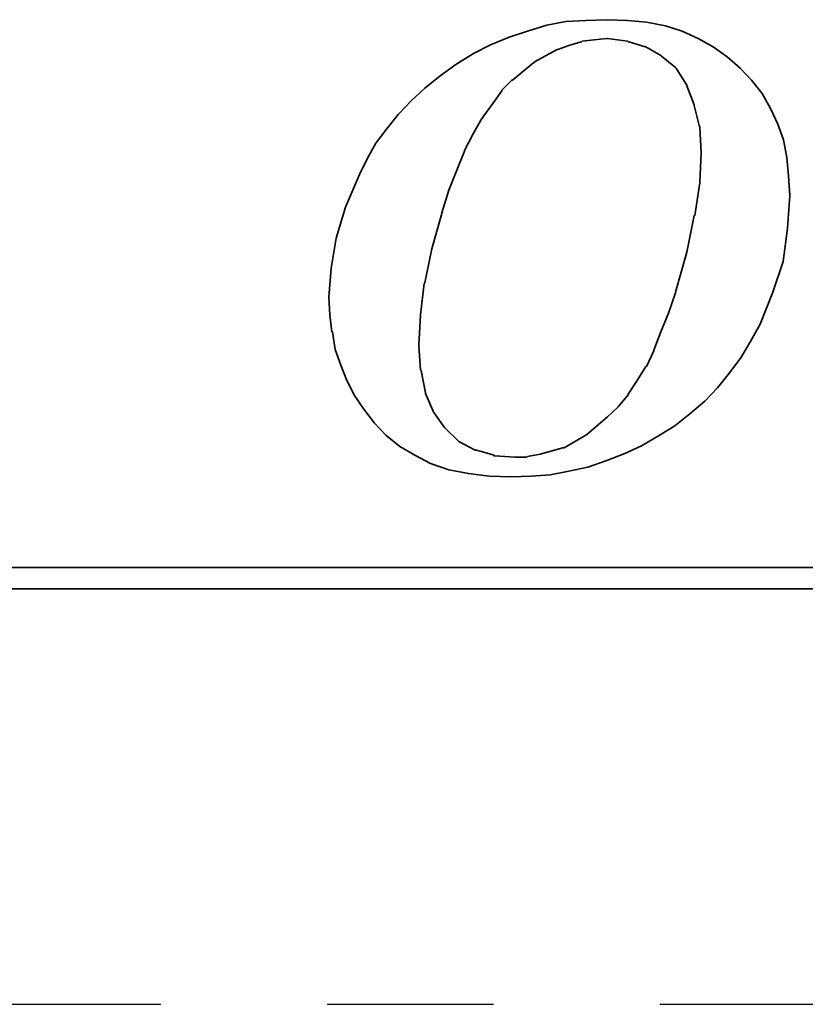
# Model space of a CAD drawing. Extents: x 13 to 593, y 42 to 137.
# Tile 30 of 44: x 134.82 to 138.36, y 88.49 to 92.92. Entities that reach past the tile are written whole.
import ezdxf

# ---------------------------------------------------------------- set-up
doc = ezdxf.new("R2010")
doc.units = 0
doc.header["$LTSCALE"] = 3
doc.header["$MEASUREMENT"] = 0
doc.linetypes.add('CENTER', pattern=[2, 1.25, -0.25, 0.25, -0.25])
for name, color, linetype in [('CL', 1, 'CENTER'), ('DIM', 4, 'CONTINUOUS'), ('layer 1', 7, 'CONTINUOUS')]:
    doc.layers.add(name, color=color, linetype=linetype)

# ---------------------------------------------------------------- blocks, each defined once
blk = doc.blocks.new('TBI MOTION logo(完整正式版)')
at = {"layer": 'layer 1', "color": 22, "lineweight": 35}
for points, knots in [([(-11.34375, -6.98375), (-11.34375, -6.98375), (-10.91375, -7.43875), (-10.91375, -7.43875), (-10.91375, -7.43875), (-10.91375, -7.43875), (-10.38625, -7.87125), (-10.38625, -7.87125), (-10.38625, -7.87125), (-10.38625, -7.87125), (-9.81125, -8.20375), (-9.81125, -8.20375), (-9.81125, -8.20375), (-9.81125, -8.20375), (-9.21125, -8.51875), (-9.21125, -8.51875), (-9.21125, -8.51875), (-9.21125, -8.51875), (-8.51625, -8.75875), (-8.51625, -8.75875), (-8.51625, -8.75875), (-8.51625, -8.75875), (-7.77125, -8.90375), (-7.77125, -8.90375), (-7.77125, -8.90375), (-7.77125, -8.90375), (-6.97875, -8.99875), (-6.97875, -8.99875), (-6.97875, -8.99875), (-6.97875, -8.99875), (-6.14125, -9.02375), (-6.14125, -9.02375), (-6.14125, -9.02375), (-6.14125, -9.02375), (-5.37125, -8.99875), (-5.37125, -8.99875), (-5.37125, -8.99875), (-5.37125, -8.99875), (-4.65375, -8.94875), (-4.65375, -8.94875), (-4.65375, -8.94875), (-4.65375, -8.94875), (-3.93375, -8.80625), (-3.93375, -8.80625), (-3.93375, -8.80625), (-3.93375, -8.80625), (-3.21375, -8.66375), (-3.21375, -8.66375), (-3.21375, -8.66375), (-3.21375, -8.66375), (-2.49375, -8.39875), (-2.49375, -8.39875), (-2.49375, -8.39875), (-2.49375, -8.39875), (-1.79875, -8.13375), (-1.79875, -8.13375), (-1.79875, -8.13375), (-1.79875, -8.13375), (-1.17375, -7.84375), (-1.17375, -7.84375), (-1.17375, -7.84375), (-1.17375, -7.84375), (-0.52375, -7.46375), (-0.52375, -7.46375), (-0.52375, -7.46375), (-0.52375, -7.46375), (0.10124, -7.07875), (0.10124, -7.07875), (0.10124, -7.07875), (0.10124, -7.07875), (0.67625, -6.62375), (0.67625, -6.62375), (0.67625, -6.62375), (0.67625, -6.62375), (1.24874, -6.14375), (1.24874, -6.14375), (1.24874, -6.14375), (1.24874, -6.14375), (1.72874, -5.64125), (1.72874, -5.64125), (1.72874, -5.64125), (1.72874, -5.64125), (2.18624, -5.06375), (2.18624, -5.06375), (2.18624, -5.06375), (2.18624, -5.06375), (2.61625, -4.48874), (2.61625, -4.48874), (2.61625, -4.48874), (2.61625, -4.48874), (3.00125, -3.83874), (3.00125, -3.83874), (3.00125, -3.83874), (3.00125, -3.83874), (3.36124, -3.21374), (3.36124, -3.21374), (3.36124, -3.21374), (3.36124, -3.21374), (3.84374, -1.99125), (3.84374, -1.99125), (3.84374, -1.99125), (3.84374, -1.99125), (4.22625, -0.81875), (4.22625, -0.81875), (4.22625, -0.81875), (4.22625, -0.81875), (4.39125, 0.45624), (4.39125, 0.45624), (4.39125, 0.45624), (4.39125, 0.45624), (4.48874, 1.70124), (4.48874, 1.70124), (4.48874, 1.70124), (4.48874, 1.70124), (4.43874, 2.44625), (4.43874, 2.44625), (4.43874, 2.44625), (4.43874, 2.44625), (4.36874, 3.14125), (4.36874, 3.14125), (4.36874, 3.14125), (4.36874, 3.14125), (4.25125, 3.81125), (4.25125, 3.81125), (4.25125, 3.81125), (4.25125, 3.81125), (4.03124, 4.41125), (4.03124, 4.41125), (4.03124, 4.41125), (4.03124, 4.41125), (3.74374, 5.01125), (3.74374, 5.01125), (3.74374, 5.01125), (3.74374, 5.01125), (3.43124, 5.58875), (3.43124, 5.58875), (3.43124, 5.58875), (3.43124, 5.58875), (3.02625, 6.09125), (3.02625, 6.09125), (3.02625, 6.09125), (3.02625, 6.09125), (2.59374, 6.54875), (2.59374, 6.54875), (2.59374, 6.54875), (2.59374, 6.54875), (2.09124, 6.98125), (2.09124, 6.98125), (2.09124, 6.98125), (2.09124, 6.98125), (1.56124, 7.36625), (1.56124, 7.36625), (1.56124, 7.36625), (1.56124, 7.36625), (0.98624, 7.67625), (0.98624, 7.67625), (0.98624, 7.67625), (0.98624, 7.67625), (0.38624, 7.96375), (0.38624, 7.96375), (0.38624, 7.96375), (0.38624, 7.96375), (-0.25875, 8.15625), (-0.25875, 8.15625), (-0.25875, 8.15625), (-0.25875, 8.15625), (-0.98125, 8.30125), (-0.98125, 8.30125), (-0.98125, 8.30125), (-0.98125, 8.30125), (-1.70124, 8.37125), (-1.70124, 8.37125), (-1.70124, 8.37125), (-1.70124, 8.37125), (-2.49375, 8.39624), (-2.49375, 8.39624), (-2.49375, 8.39624), (-2.49375, 8.39624), (-3.28625, 8.37125), (-3.28625, 8.37125), (-3.28625, 8.37125), (-3.28625, 8.37125), (-4.05125, 8.32125), (-4.05125, 8.32125), (-4.05125, 8.32125), (-4.05125, 8.32125), (-4.77375, 8.18125), (-4.77375, 8.18125), (-4.77375, 8.18125), (-4.77375, 8.18125), (-5.51625, 7.96375), (-5.51625, 7.96375), (-5.51625, 7.96375), (-5.51625, 7.96375), (-6.21125, 7.72625), (-6.21125, 7.72625), (-6.21125, 7.72625), (-6.21125, 7.72625), (-6.92875, 7.43625), (-6.92875, 7.43625), (-6.92875, 7.43625), (-6.92875, 7.43625), (-7.57875, 7.10125), (-7.57875, 7.10125), (-7.57875, 7.10125), (-7.57875, 7.10125), (-8.24875, 6.69125), (-8.24875, 6.69125), (-8.24875, 6.69125), (-8.24875, 6.69125), (-8.84875, 6.26125), (-8.84875, 6.26125), (-8.84875, 6.26125), (-8.84875, 6.26125), (-9.42625, 5.78125), (-9.42625, 5.78125), (-9.42625, 5.78125), (-9.42625, 5.78125), (-9.95375, 5.30125), (-9.95375, 5.30125), (-9.95375, 5.30125), (-9.95375, 5.30125), (-10.43375, 4.79624), (-10.43375, 4.79624), (-10.43375, 4.79624), (-10.43375, 4.79624), (-10.88875, 4.22125), (-10.88875, 4.22125), (-10.88875, 4.22125), (-10.88875, 4.22125), (-11.29875, 3.69375), (-11.29875, 3.69375), (-11.29875, 3.69375), (-11.29875, 3.69375), (-11.63375, 3.09125), (-11.63375, 3.09125), (-11.63375, 3.09125), (-11.63375, 3.09125), (-11.91875, 2.49625), (-11.91875, 2.49625), (-11.91875, 2.49625), (-11.91875, 2.49625), (-12.44875, 1.24625), (-12.44875, 1.24625), (-12.44875, 1.24625), (-12.44875, 1.24625), (-12.80875, 0.06874), (-12.80875, 0.06874), (-12.80875, 0.06874), (-12.80875, 0.06874), (-12.99875, -1.07875), (-12.99875, -1.07875), (-12.99875, -1.07875), (-12.99875, -1.07875), (-13.09375, -2.18375), (-13.09375, -2.18375), (-13.09375, -2.18375), (-13.09375, -2.18375), (-13.04875, -2.85375), (-13.04875, -2.85375), (-13.04875, -2.85375), (-13.04875, -2.85375), (-12.97375, -3.50375), (-12.97375, -3.50375), (-12.97375, -3.50375), (-12.97375, -3.50375), (-12.95375, -3.50375), (-12.95375, -3.50375), (-12.95375, -3.50375), (-12.95375, -3.50375), (-12.85375, -4.17375), (-12.85375, -4.17375), (-12.85375, -4.17375), (-12.85375, -4.17375), (-12.63875, -4.77624), (-12.63875, -4.77624), (-12.63875, -4.77624), (-12.63875, -4.77624), (-12.39875, -5.35125), (-12.39875, -5.35125), (-12.39875, -5.35125), (-12.39875, -5.35125), (-12.11375, -5.92875), (-12.11375, -5.92875), (-12.11375, -5.92875), (-12.11375, -5.92875), (-11.75375, -6.45375), (-11.75375, -6.45375), (-11.75375, -6.45375), (-11.75375, -6.45375), (-11.34375, -6.98375), (-11.34375, -6.98375)], [0, 0, 0, 0, 0.01369863, 0.01369863, 0.01369863, 0.01369863, 0.02739726, 0.02739726, 0.02739726, 0.02739726, 0.04109589, 0.04109589, 0.04109589, 0.04109589, 0.05479452, 0.05479452, 0.05479452, 0.05479452, 0.06849315, 0.06849315, 0.06849315, 0.06849315, 0.08219178, 0.08219178, 0.08219178, 0.08219178, 0.09589041, 0.09589041, 0.09589041, 0.09589041, 0.10958904, 0.10958904, 0.10958904, 0.10958904, 0.12328767, 0.12328767, 0.12328767, 0.12328767, 0.1369863, 0.1369863, 0.1369863, 0.1369863, 0.15068493, 0.15068493, 0.15068493, 0.15068493, 0.16438356, 0.16438356, 0.16438356, 0.16438356, 0.17808219, 0.17808219, 0.17808219, 0.17808219, 0.19178082, 0.19178082, 0.19178082, 0.19178082, 0.20547945, 0.20547945, 0.20547945, 0.20547945, 0.21917808, 0.21917808, 0.21917808, 0.21917808, 0.23287671, 0.23287671, 0.23287671, 0.23287671, 0.24657534, 0.24657534, 0.24657534, 0.24657534, 0.26027397, 0.26027397, 0.26027397, 0.26027397, 0.2739726, 0.2739726, 0.2739726, 0.2739726, 0.28767123, 0.28767123, 0.28767123, 0.28767123, 0.30136986, 0.30136986, 0.30136986, 0.30136986, 0.31506849, 0.31506849, 0.31506849, 0.31506849, 0.32876712, 0.32876712, 0.32876712, 0.32876712, 0.34246575, 0.34246575, 0.34246575, 0.34246575, 0.35616438, 0.35616438, 0.35616438, 0.35616438, 0.36986301, 0.36986301, 0.36986301, 0.36986301, 0.38356164, 0.38356164, 0.38356164, 0.38356164, 0.39726027, 0.39726027, 0.39726027, 0.39726027, 0.4109589, 0.4109589, 0.4109589, 0.4109589, 0.42465753, 0.42465753, 0.42465753, 0.42465753, 0.43835616, 0.43835616, 0.43835616, 0.43835616, 0.45205479, 0.45205479, 0.45205479, 0.45205479, 0.46575342, 0.46575342, 0.46575342, 0.46575342, 0.47945205, 0.47945205, 0.47945205, 0.47945205, 0.49315068, 0.49315068, 0.49315068, 0.49315068, 0.50684932, 0.50684932, 0.50684932, 0.50684932, 0.52054795, 0.52054795, 0.52054795, 0.52054795, 0.53424658, 0.53424658, 0.53424658, 0.53424658, 0.54794521, 0.54794521, 0.54794521, 0.54794521, 0.56164384, 0.56164384, 0.56164384, 0.56164384, 0.57534247, 0.57534247, 0.57534247, 0.57534247, 0.5890411, 0.5890411, 0.5890411, 0.5890411, 0.60273973, 0.60273973, 0.60273973, 0.60273973, 0.61643836, 0.61643836, 0.61643836, 0.61643836, 0.63013699, 0.63013699, 0.63013699, 0.63013699, 0.64383562, 0.64383562, 0.64383562, 0.64383562, 0.65753425, 0.65753425, 0.65753425, 0.65753425, 0.67123288, 0.67123288, 0.67123288, 0.67123288, 0.68493151, 0.68493151, 0.68493151, 0.68493151, 0.69863014, 0.69863014, 0.69863014, 0.69863014, 0.71232877, 0.71232877, 0.71232877, 0.71232877, 0.7260274, 0.7260274, 0.7260274, 0.7260274, 0.73972603, 0.73972603, 0.73972603, 0.73972603, 0.75342466, 0.75342466, 0.75342466, 0.75342466, 0.76712329, 0.76712329, 0.76712329, 0.76712329, 0.78082192, 0.78082192, 0.78082192, 0.78082192, 0.79452055, 0.79452055, 0.79452055, 0.79452055, 0.80821918, 0.80821918, 0.80821918, 0.80821918, 0.82191781, 0.82191781, 0.82191781, 0.82191781, 0.83561644, 0.83561644, 0.83561644, 0.83561644, 0.84931507, 0.84931507, 0.84931507, 0.84931507, 0.8630137, 0.8630137, 0.8630137, 0.8630137, 0.87671233, 0.87671233, 0.87671233, 0.87671233, 0.89041096, 0.89041096, 0.89041096, 0.89041096, 0.90410959, 0.90410959, 0.90410959, 0.90410959, 0.91780822, 0.91780822, 0.91780822, 0.91780822, 0.93150685, 0.93150685, 0.93150685, 0.93150685, 0.94520548, 0.94520548, 0.94520548, 0.94520548, 0.95890411, 0.95890411, 0.95890411, 0.95890411, 0.97260274, 0.97260274, 0.97260274, 0.97260274, 0.98630137, 0.98630137, 0.98630137, 0.98630137, 1, 1, 1, 1]), ([(-8.77875, 1.03124), (-8.77875, 1.03124), (-8.51625, 1.89625), (-8.51625, 1.89625), (-8.51625, 1.89625), (-8.51625, 1.89625), (-8.20375, 2.66375), (-8.20375, 2.66375), (-8.20375, 2.66375), (-8.20375, 2.66375), (-7.91625, 3.38125), (-7.91625, 3.38125), (-7.91625, 3.38125), (-7.91625, 3.38125), (-7.91625, 3.40624), (-7.91625, 3.40624), (-7.91625, 3.40624), (-7.91625, 3.40624), (-7.57875, 4.07624), (-7.57875, 4.07624), (-7.57875, 4.07624), (-7.57875, 4.07624), (-7.24375, 4.65125), (-7.24375, 4.65125), (-7.24375, 4.65125), (-7.24375, 4.65125), (-7.21875, 4.65125), (-7.21875, 4.65125), (-7.21875, 4.65125), (-7.21875, 4.65125), (-7.21875, 4.67624), (-7.21875, 4.67624), (-7.21875, 4.67624), (-7.21875, 4.67624), (-6.83625, 5.20375), (-6.83625, 5.20375), (-6.83625, 5.20375), (-6.83625, 5.20375), (-6.49875, 5.68625), (-6.49875, 5.68625), (-6.49875, 5.68625), (-6.49875, 5.68625), (-6.49875, 5.70625), (-6.49875, 5.70625), (-6.49875, 5.70625), (-6.49875, 5.70625), (-6.11625, 6.09125), (-6.11625, 6.09125), (-6.11625, 6.09125), (-6.11625, 6.09125), (-6.09125, 6.09125), (-6.09125, 6.09125), (-6.09125, 6.09125), (-6.09125, 6.09125), (-5.27375, 6.76625), (-5.27375, 6.76625), (-5.27375, 6.76625), (-5.27375, 6.76625), (-5.24875, 6.76625), (-5.24875, 6.76625), (-5.24875, 6.76625), (-5.24875, 6.76625), (-5.24875, 6.78625), (-5.24875, 6.78625), (-5.24875, 6.78625), (-5.24875, 6.78625), (-4.38875, 7.26624), (-4.38875, 7.26624), (-4.38875, 7.26624), (-4.38875, 7.26624), (-4.36125, 7.26624), (-4.36125, 7.26624), (-4.36125, 7.26624), (-4.36125, 7.26624), (-3.93375, 7.41125), (-3.93375, 7.41125), (-3.93375, 7.41125), (-3.93375, 7.41125), (-3.47375, 7.55625), (-3.47375, 7.55625), (-3.47375, 7.55625), (-3.47375, 7.55625), (-3.45375, 7.55625), (-3.45375, 7.55625), (-3.45375, 7.55625), (-3.45375, 7.55625), (-3.42875, 7.58124), (-3.42875, 7.58124), (-3.42875, 7.58124), (-3.42875, 7.58124), (-2.97375, 7.62625), (-2.97375, 7.62625), (-2.97375, 7.62625), (-2.97375, 7.62625), (-2.49375, 7.67625), (-2.49375, 7.67625), (-2.49375, 7.67625), (-2.49375, 7.67625), (-2.46875, 7.67625), (-2.46875, 7.67625), (-2.46875, 7.67625), (-2.46875, 7.67625), (-1.70124, 7.58124), (-1.70124, 7.58124), (-1.70124, 7.58124), (-1.70124, 7.58124), (-1.67875, 7.55625), (-1.67875, 7.55625), (-1.67875, 7.55625), (-1.67875, 7.55625), (-1.65375, 7.55625), (-1.65375, 7.55625), (-1.65375, 7.55625), (-1.65375, 7.55625), (-1.03125, 7.36625), (-1.03125, 7.36625), (-1.03125, 7.36625), (-1.03125, 7.36625), (-1.00625, 7.36625), (-1.00625, 7.36625), (-1.00625, 7.36625), (-1.00625, 7.36625), (-0.43124, 7.02624), (-0.43124, 7.02624), (-0.43124, 7.02624), (-0.43124, 7.02624), (-0.40625, 7.00624), (-0.40625, 7.00624), (-0.40625, 7.00624), (-0.40625, 7.00624), (0.12124, 6.57124), (0.12124, 6.57124), (0.12124, 6.57124), (0.12124, 6.57124), (0.14624, 6.54875), (0.14624, 6.54875), (0.14624, 6.54875), (0.14624, 6.54875), (0.17124, 6.52375), (0.17124, 6.52375), (0.17124, 6.52375), (0.17124, 6.52375), (0.55625, 5.89875), (0.55625, 5.89875), (0.55625, 5.89875), (0.55625, 5.89875), (0.55625, 5.87625), (0.55625, 5.87625), (0.55625, 5.87625), (0.55625, 5.87625), (0.84124, 5.15625), (0.84124, 5.15625), (0.84124, 5.15625), (0.84124, 5.15625), (0.84124, 5.13125), (0.84124, 5.13125), (0.84124, 5.13125), (0.84124, 5.13125), (1.03624, 4.31875), (1.03624, 4.31875), (1.03624, 4.31875), (1.03624, 4.31875), (1.05624, 4.31875), (1.05624, 4.31875), (1.05624, 4.31875), (1.05624, 4.31875), (1.05624, 4.29125), (1.05624, 4.29125), (1.05624, 4.29125), (1.05624, 4.29125), (1.10625, 3.33125), (1.10625, 3.33125), (1.10625, 3.33125), (1.10625, 3.33125), (1.10625, 3.30875), (1.10625, 3.30875), (1.10625, 3.30875), (1.10625, 3.30875), (1.05624, 2.20624), (1.05624, 2.20624), (1.05624, 2.20624), (1.05624, 2.20624), (1.05624, 2.18124), (1.05624, 2.18124), (1.05624, 2.18124), (1.05624, 2.18124), (0.86624, 0.93624), (0.86624, 0.93624), (0.86624, 0.93624), (0.86624, 0.93624), (0.84124, 0.93624), (0.84124, 0.93624), (0.84124, 0.93624), (0.84124, 0.93624), (0.55625, -0.45874), (0.55625, -0.45874), (0.55625, -0.45874), (0.55625, -0.45874), (0.12124, -1.99125), (0.12124, -1.99125), (0.12124, -1.99125), (0.12124, -1.99125), (0.12124, -2.01874), (0.12124, -2.01874), (0.12124, -2.01874), (0.12124, -2.01874), (-0.13874, -2.78375), (-0.13874, -2.78375), (-0.13874, -2.78375), (-0.13874, -2.78375), (-0.43124, -3.50375), (-0.43124, -3.50375), (-0.43124, -3.50375), (-0.43124, -3.50375), (-0.69375, -4.19875), (-0.69375, -4.19875), (-0.69375, -4.19875), (-0.69375, -4.19875), (-0.69375, -4.22375), (-0.69375, -4.22375), (-0.69375, -4.22375), (-0.69375, -4.22375), (-0.98125, -4.82374), (-0.98125, -4.82374), (-0.98125, -4.82374), (-0.98125, -4.82374), (-1.00625, -4.82374), (-1.00625, -4.82374), (-1.00625, -4.82374), (-1.00625, -4.82374), (-1.33875, -5.35125), (-1.33875, -5.35125), (-1.33875, -5.35125), (-1.33875, -5.35125), (-1.67875, -5.87875), (-1.67875, -5.87875), (-1.67875, -5.87875), (-1.67875, -5.87875), (-1.67875, -5.90375), (-1.67875, -5.90375), (-1.67875, -5.90375), (-1.67875, -5.90375), (-2.05875, -6.35875), (-2.05875, -6.35875), (-2.05875, -6.35875), (-2.05875, -6.35875), (-2.08375, -6.38375), (-2.08375, -6.38375), (-2.08375, -6.38375), (-2.08375, -6.38375), (-2.46875, -6.74375), (-2.46875, -6.74375), (-2.46875, -6.74375), (-2.46875, -6.74375), (-3.25875, -7.41625), (-3.25875, -7.41625), (-3.25875, -7.41625), (-3.25875, -7.41625), (-3.28625, -7.43875), (-3.28625, -7.43875), (-3.28625, -7.43875), (-3.28625, -7.43875), (-4.12375, -7.91875), (-4.12375, -7.91875), (-4.12375, -7.91875), (-4.12375, -7.91875), (-4.14875, -7.91875), (-4.14875, -7.91875), (-4.14875, -7.91875), (-4.14875, -7.91875), (-4.17125, -7.91875), (-4.17125, -7.91875), (-4.17125, -7.91875), (-4.17125, -7.91875), (-5.03375, -8.15875), (-5.03375, -8.15875), (-5.03375, -8.15875), (-5.03375, -8.15875), (-5.51625, -8.25625), (-5.51625, -8.25625), (-5.51625, -8.25625), (-5.51625, -8.25625), (-5.54125, -8.27875), (-5.54125, -8.27875), (-5.54125, -8.27875), (-5.54125, -8.27875), (-5.56375, -8.27875), (-5.56375, -8.27875), (-5.56375, -8.27875), (-5.56375, -8.27875), (-5.99625, -8.27875), (-5.99625, -8.27875), (-5.99625, -8.27875), (-5.99625, -8.27875), (-6.76375, -8.23125), (-6.76375, -8.23125), (-6.76375, -8.23125), (-6.76375, -8.23125), (-6.78875, -8.23125), (-6.78875, -8.23125), (-6.78875, -8.23125), (-6.78875, -8.23125), (-6.78875, -8.20375), (-6.78875, -8.20375), (-6.78875, -8.20375), (-6.78875, -8.20375), (-7.45875, -8.01375), (-7.45875, -8.01375), (-7.45875, -8.01375), (-7.45875, -8.01375), (-7.48375, -8.01375), (-7.48375, -8.01375), (-7.48375, -8.01375), (-7.48375, -8.01375), (-7.50875, -8.01375), (-7.50875, -8.01375), (-7.50875, -8.01375), (-7.50875, -8.01375), (-8.13125, -7.67875), (-8.13125, -7.67875), (-8.13125, -7.67875), (-8.13125, -7.67875), (-8.15625, -7.65375), (-8.15625, -7.65375), (-8.15625, -7.65375), (-8.15625, -7.65375), (-8.65875, -7.17375), (-8.65875, -7.17375), (-8.65875, -7.17375), (-8.65875, -7.17375), (-8.68375, -7.14875), (-8.68375, -7.14875), (-8.68375, -7.14875), (-8.68375, -7.14875), (-9.08875, -6.57375), (-9.08875, -6.57375), (-9.08875, -6.57375), (-9.08875, -6.57375), (-9.11375, -6.54875), (-9.11375, -6.54875), (-9.11375, -6.54875), (-9.11375, -6.54875), (-9.11375, -6.52875), (-9.11375, -6.52875), (-9.11375, -6.52875), (-9.11375, -6.52875), (-9.40375, -5.85375), (-9.40375, -5.85375), (-9.40375, -5.85375), (-9.40375, -5.85375), (-9.40375, -5.82875), (-9.40375, -5.82875), (-9.40375, -5.82875), (-9.40375, -5.82875), (-9.56875, -4.96875), (-9.56875, -4.96875), (-9.56875, -4.96875), (-9.56875, -4.96875), (-9.59375, -4.94375), (-9.59375, -4.94375), (-9.59375, -4.94375), (-9.59375, -4.94375), (-9.66375, -4.03375), (-9.66375, -4.03375), (-9.66375, -4.03375), (-9.66375, -4.03375), (-9.66375, -4.00875), (-9.66375, -4.00875), (-9.66375, -4.00875), (-9.66375, -4.00875), (-9.59375, -2.85375), (-9.59375, -2.85375), (-9.59375, -2.85375), (-9.59375, -2.85375), (-9.45125, -1.65875), (-9.45125, -1.65875), (-9.45125, -1.65875), (-9.45125, -1.65875), (-9.42625, -1.63375), (-9.42625, -1.63375), (-9.42625, -1.63375), (-9.42625, -1.63375), (-9.16125, -0.33875), (-9.16125, -0.33875), (-9.16125, -0.33875), (-9.16125, -0.33875), (-8.77875, 1.00624), (-8.77875, 1.00624), (-8.77875, 1.00624), (-8.77875, 1.00624), (-8.77875, 1.03124), (-8.77875, 1.03124)], [0, 0, 0, 0, 0.01020408, 0.01020408, 0.01020408, 0.01020408, 0.02040816, 0.02040816, 0.02040816, 0.02040816, 0.03061224, 0.03061224, 0.03061224, 0.03061224, 0.04081633, 0.04081633, 0.04081633, 0.04081633, 0.05102041, 0.05102041, 0.05102041, 0.05102041, 0.06122449, 0.06122449, 0.06122449, 0.06122449, 0.07142857, 0.07142857, 0.07142857, 0.07142857, 0.08163265, 0.08163265, 0.08163265, 0.08163265, 0.09183673, 0.09183673, 0.09183673, 0.09183673, 0.10204082, 0.10204082, 0.10204082, 0.10204082, 0.1122449, 0.1122449, 0.1122449, 0.1122449, 0.12244898, 0.12244898, 0.12244898, 0.12244898, 0.13265306, 0.13265306, 0.13265306, 0.13265306, 0.14285714, 0.14285714, 0.14285714, 0.14285714, 0.15306122, 0.15306122, 0.15306122, 0.15306122, 0.16326531, 0.16326531, 0.16326531, 0.16326531, 0.17346939, 0.17346939, 0.17346939, 0.17346939, 0.18367347, 0.18367347, 0.18367347, 0.18367347, 0.19387755, 0.19387755, 0.19387755, 0.19387755, 0.20408163, 0.20408163, 0.20408163, 0.20408163, 0.21428571, 0.21428571, 0.21428571, 0.21428571, 0.2244898, 0.2244898, 0.2244898, 0.2244898, 0.23469388, 0.23469388, 0.23469388, 0.23469388, 0.24489796, 0.24489796, 0.24489796, 0.24489796, 0.25510204, 0.25510204, 0.25510204, 0.25510204, 0.26530612, 0.26530612, 0.26530612, 0.26530612, 0.2755102, 0.2755102, 0.2755102, 0.2755102, 0.28571429, 0.28571429, 0.28571429, 0.28571429, 0.29591837, 0.29591837, 0.29591837, 0.29591837, 0.30612245, 0.30612245, 0.30612245, 0.30612245, 0.31632653, 0.31632653, 0.31632653, 0.31632653, 0.32653061, 0.32653061, 0.32653061, 0.32653061, 0.33673469, 0.33673469, 0.33673469, 0.33673469, 0.34693878, 0.34693878, 0.34693878, 0.34693878, 0.35714286, 0.35714286, 0.35714286, 0.35714286, 0.36734694, 0.36734694, 0.36734694, 0.36734694, 0.37755102, 0.37755102, 0.37755102, 0.37755102, 0.3877551, 0.3877551, 0.3877551, 0.3877551, 0.39795918, 0.39795918, 0.39795918, 0.39795918, 0.40816327, 0.40816327, 0.40816327, 0.40816327, 0.41836735, 0.41836735, 0.41836735, 0.41836735, 0.42857143, 0.42857143, 0.42857143, 0.42857143, 0.43877551, 0.43877551, 0.43877551, 0.43877551, 0.44897959, 0.44897959, 0.44897959, 0.44897959, 0.45918367, 0.45918367, 0.45918367, 0.45918367, 0.46938776, 0.46938776, 0.46938776, 0.46938776, 0.47959184, 0.47959184, 0.47959184, 0.47959184, 0.48979592, 0.48979592, 0.48979592, 0.48979592, 0.5, 0.5, 0.5, 0.5, 0.51020408, 0.51020408, 0.51020408, 0.51020408, 0.52040816, 0.52040816, 0.52040816, 0.52040816, 0.53061224, 0.53061224, 0.53061224, 0.53061224, 0.54081633, 0.54081633, 0.54081633, 0.54081633, 0.55102041, 0.55102041, 0.55102041, 0.55102041, 0.56122449, 0.56122449, 0.56122449, 0.56122449, 0.57142857, 0.57142857, 0.57142857, 0.57142857, 0.58163265, 0.58163265, 0.58163265, 0.58163265, 0.59183673, 0.59183673, 0.59183673, 0.59183673, 0.60204082, 0.60204082, 0.60204082, 0.60204082, 0.6122449, 0.6122449, 0.6122449, 0.6122449, 0.62244898, 0.62244898, 0.62244898, 0.62244898, 0.63265306, 0.63265306, 0.63265306, 0.63265306, 0.64285714, 0.64285714, 0.64285714, 0.64285714, 0.65306122, 0.65306122, 0.65306122, 0.65306122, 0.66326531, 0.66326531, 0.66326531, 0.66326531, 0.67346939, 0.67346939, 0.67346939, 0.67346939, 0.68367347, 0.68367347, 0.68367347, 0.68367347, 0.69387755, 0.69387755, 0.69387755, 0.69387755, 0.70408163, 0.70408163, 0.70408163, 0.70408163, 0.71428571, 0.71428571, 0.71428571, 0.71428571, 0.7244898, 0.7244898, 0.7244898, 0.7244898, 0.73469388, 0.73469388, 0.73469388, 0.73469388, 0.74489796, 0.74489796, 0.74489796, 0.74489796, 0.75510204, 0.75510204, 0.75510204, 0.75510204, 0.76530612, 0.76530612, 0.76530612, 0.76530612, 0.7755102, 0.7755102, 0.7755102, 0.7755102, 0.78571429, 0.78571429, 0.78571429, 0.78571429, 0.79591837, 0.79591837, 0.79591837, 0.79591837, 0.80612245, 0.80612245, 0.80612245, 0.80612245, 0.81632653, 0.81632653, 0.81632653, 0.81632653, 0.82653061, 0.82653061, 0.82653061, 0.82653061, 0.83673469, 0.83673469, 0.83673469, 0.83673469, 0.84693878, 0.84693878, 0.84693878, 0.84693878, 0.85714286, 0.85714286, 0.85714286, 0.85714286, 0.86734694, 0.86734694, 0.86734694, 0.86734694, 0.87755102, 0.87755102, 0.87755102, 0.87755102, 0.8877551, 0.8877551, 0.8877551, 0.8877551, 0.89795918, 0.89795918, 0.89795918, 0.89795918, 0.90816327, 0.90816327, 0.90816327, 0.90816327, 0.91836735, 0.91836735, 0.91836735, 0.91836735, 0.92857143, 0.92857143, 0.92857143, 0.92857143, 0.93877551, 0.93877551, 0.93877551, 0.93877551, 0.94897959, 0.94897959, 0.94897959, 0.94897959, 0.95918367, 0.95918367, 0.95918367, 0.95918367, 0.96938776, 0.96938776, 0.96938776, 0.96938776, 0.97959184, 0.97959184, 0.97959184, 0.97959184, 0.98979592, 0.98979592, 0.98979592, 0.98979592, 1, 1, 1, 1]), ([(75.90875, -9.47875), (75.90875, -9.47875), (75.90875, -12.28625), (75.90875, -12.28625), (75.90875, -12.28625), (75.90875, -12.28625), (75.90875, -12.47875), (75.90875, -12.47875), (75.90875, -12.47875), (75.90875, -12.47875), (75.71625, -12.47875), (75.71625, -12.47875), (75.71625, -12.47875), (75.71625, -12.47875), (-88.32875, -12.47875), (-88.32875, -12.47875), (-88.32875, -12.47875), (-88.32875, -12.47875), (-88.32875, -13.29375), (-88.32875, -13.29375), (-88.32875, -13.29375), (-88.32875, -13.29375), (82.89125, -13.29375), (82.89125, -13.29375), (82.89125, -13.29375), (82.89125, -13.29375), (75.90875, -9.47875), (75.90875, -9.47875)], [0, 0, 0, 0, 0.14285714, 0.14285714, 0.14285714, 0.14285714, 0.28571429, 0.28571429, 0.28571429, 0.28571429, 0.42857143, 0.42857143, 0.42857143, 0.42857143, 0.57142857, 0.57142857, 0.57142857, 0.57142857, 0.71428571, 0.71428571, 0.71428571, 0.71428571, 0.85714286, 0.85714286, 0.85714286, 0.85714286, 1, 1, 1, 1])]:
    blk.add_open_spline(points, degree=3, knots=knots, dxfattribs=at)

msp = doc.modelspace()

# ---------------------------------------------------------------- linework, layer by layer
at = {"layer": 'CL', "color": 7}
msp.add_line((107.7039, 88.4872), (152.7039, 88.4872), dxfattribs=at)

# ---------------------------------------------------------------- block references
at = {"layer": 'DIM', "color": 7, "xscale": 0.1182449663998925, "yscale": 0.1182449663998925, "zscale": 0.1182449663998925}
msp.add_blockref('TBI MOTION logo(完整正式版)', (137.7599, 91.9319), dxfattribs=at)

doc.saveas('drawing.dxf')
